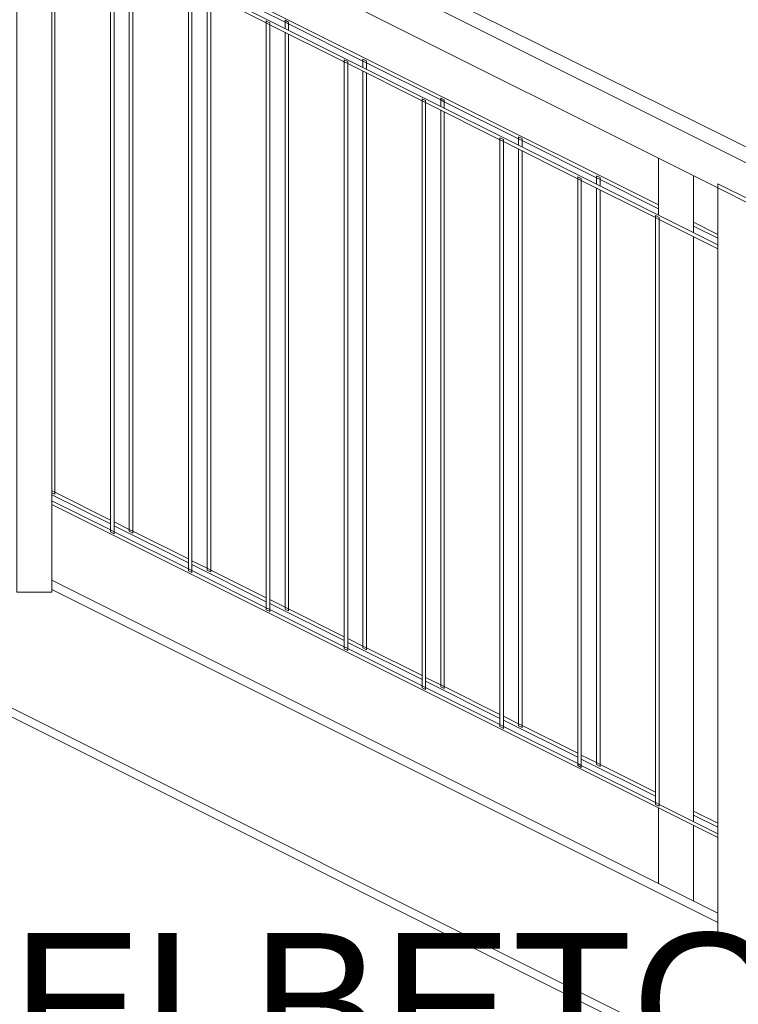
# Model space of a CAD drawing. Header units: centimetres. Extents: x -1103 to 10505, y -997 to 1780.
# Tile 89 of 102: x 10116 to 10218, y 205 to 345. Entities that reach past the tile are written whole.
import ezdxf

# ---------------------------------------------------------------- set-up
doc = ezdxf.new("R2010")
doc.units = ezdxf.units.CM
doc.header["$LTSCALE"] = 0.1
doc.header["$MEASUREMENT"] = 0
for name, color, linetype in [('2_barierki.ISTN', 7, 'Continuous'), ('2_lądowisko_IFC.ISTN', 7, 'Continuous'), ('3_opisy.K_IR', 7, 'Continuous')]:
    doc.layers.add(name, color=color, linetype=linetype)
doc.styles.add('GENERATED_STYLE_1', font='txt')

# ---------------------------------------------------------------- blocks, each defined once
blk = doc.blocks.new('ElemPrzekroju_731_2', base_point=(10358.23, -421.51))
at = {"layer": '2_lądowisko_IFC.ISTN', "color": 252, "linetype": 'Continuous', "lineweight": 9}
for p, q in [((10335.65, 136.64), (10005.65, 301.64)), ((10335.38, 135.49), (10005.38, 300.49)), ((10215.47, 217.8), (10120.47, 265.3)), ((10215.47, 216.51), (10120.47, 264.01))]:
    blk.add_line(p, q, dxfattribs=at)
blk = doc.blocks.new('ElemPrzekroju_844_2', base_point=(10358.23, -421.51))
at = {"layer": '2_barierki.ISTN', "color": 252, "linetype": 'Continuous', "lineweight": 0}
for p, q in [((10333.53, 267.85), (10009.53, 429.85)), ((10215.47, 321.29), (10120.47, 368.79)), ((10220.47, 318.79), (10215.47, 321.29))]:
    blk.add_line(p, q, dxfattribs=at)
blk = doc.blocks.new('ElemPrzekroju_845_2', base_point=(10358.23, -421.51))
at = {"layer": '2_barierki.ISTN', "color": 252, "linetype": 'Continuous', "lineweight": 0}
for p, q in [((10128.83, 272.48), (10120.47, 276.66)), ((10215.47, 228.6), (10120.47, 276.1)), ((10129.33, 272.23), (10128.83, 272.48)), ((10139.94, 266.93), (10129.33, 272.23)), ((10140.44, 266.68), (10139.94, 266.93)), ((10151.05, 261.37), (10140.44, 266.68)), ((10151.55, 261.12), (10151.05, 261.37)), ((10162.17, 255.82), (10151.55, 261.12)), ((10162.67, 255.57), (10162.17, 255.82)), ((10173.28, 250.26), (10162.67, 255.57)), ((10173.78, 250.01), (10173.28, 250.26)), ((10184.39, 244.71), (10173.78, 250.01)), ((10184.89, 244.46), (10184.39, 244.71)), ((10195.5, 239.15), (10184.89, 244.46)), ((10196, 238.9), (10195.5, 239.15)), ((10206.61, 233.59), (10196, 238.9)), ((10207.11, 233.34), (10206.61, 233.59)), ((10215.47, 229.16), (10207.11, 233.34))]:
    blk.add_line(p, q, dxfattribs=at)
blk = doc.blocks.new('ElemPrzekroju_846_2', base_point=(10358.23, -421.51))
at = {"layer": '2_barierki.ISTN', "color": 252, "linetype": 'Continuous', "lineweight": 0}
for p, q in [((10215.47, 313.16), (10120.47, 360.66)), ((10151.05, 344.81), (10140.44, 350.12)), ((10151.55, 344.56), (10151.05, 344.81)), ((10162.17, 339.26), (10151.55, 344.56)), ((10162.67, 339.01), (10162.17, 339.26)), ((10173.28, 333.7), (10162.67, 339.01)), ((10173.78, 333.45), (10173.28, 333.7)), ((10184.39, 328.15), (10173.78, 333.45)), ((10184.89, 327.9), (10184.39, 328.15)), ((10195.5, 322.59), (10184.89, 327.9)), ((10196, 322.34), (10195.5, 322.59)), ((10206.61, 317.04), (10196, 322.34)), ((10207.11, 316.79), (10206.61, 317.04)), ((10215.47, 312.6), (10207.11, 316.79))]:
    blk.add_line(p, q, dxfattribs=at)
blk = doc.blocks.new('ElemPrzekroju_888_2', base_point=(10358.23, -421.51))
at = {"layer": '2_barierki.ISTN', "color": 252, "linetype": 'Continuous', "lineweight": 0}
blk.add_line((10330.88, 271.91), (10009.53, 431.17), dxfattribs=at)
blk = doc.blocks.new('ElemPrzekroju_889_2', base_point=(10358.23, -421.51))
at = {"layer": '2_barierki.ISTN', "color": 252, "linetype": 'Continuous', "lineweight": 0}
for p, q in [((10120.89, 277.86), (10120.47, 278.07)), ((10128.83, 273.34), (10120.47, 277.51)), ((10128.83, 273.9), (10120.89, 277.86)), ((10131.5, 272.56), (10129.33, 273.65)), ((10139.94, 267.79), (10129.33, 273.09)), ((10132, 272.31), (10131.5, 272.56)), ((10139.94, 268.35), (10132, 272.31)), ((10142.62, 267.02), (10140.44, 268.1)), ((10151.05, 262.25), (10140.44, 267.54)), ((10143.12, 266.77), (10142.62, 267.02)), ((10151.05, 262.81), (10143.12, 266.77)), ((10153.73, 261.47), (10151.55, 262.56)), ((10162.17, 256.7), (10151.55, 262)), ((10154.23, 261.22), (10153.73, 261.47)), ((10162.17, 257.26), (10154.23, 261.22)), ((10164.84, 255.93), (10162.67, 257.01)), ((10173.28, 251.16), (10162.67, 256.45)), ((10165.34, 255.68), (10164.84, 255.93)), ((10173.28, 251.71), (10165.34, 255.68)), ((10175.95, 250.38), (10173.78, 251.46)), ((10184.39, 245.61), (10173.78, 250.91)), ((10176.45, 250.13), (10175.95, 250.38)), ((10184.39, 246.17), (10176.45, 250.13)), ((10187.06, 244.84), (10184.89, 245.92)), ((10195.5, 240.06), (10184.89, 245.36)), ((10187.56, 244.59), (10187.06, 244.84)), ((10195.5, 240.62), (10187.56, 244.59)), ((10198.17, 239.29), (10196, 240.37)), ((10206.61, 234.52), (10196, 239.81)), ((10198.67, 239.04), (10198.17, 239.29)), ((10206.61, 235.08), (10198.67, 239.04)), ((10215.47, 230.65), (10212.03, 232.37)), ((10215.47, 230.1), (10212.03, 231.81))]:
    blk.add_line(p, q, dxfattribs=at)
blk = doc.blocks.new('ElemPrzekroju_890_2', base_point=(10358.23, -421.51))
at = {"layer": '2_barierki.ISTN', "color": 252, "linetype": 'Continuous', "lineweight": 0}
for p, q in [((10207.03, 318.87), (10120.47, 362.07)), ((10153.73, 344.91), (10143.12, 350.21)), ((10154.23, 344.66), (10153.73, 344.91)), ((10164.84, 339.37), (10154.23, 344.66)), ((10165.34, 339.12), (10164.84, 339.37)), ((10175.95, 333.82), (10165.34, 339.12)), ((10176.45, 333.57), (10175.95, 333.82)), ((10187.06, 328.28), (10176.45, 333.57)), ((10187.56, 328.03), (10187.06, 328.28)), ((10198.17, 322.73), (10187.56, 328.03)), ((10198.67, 322.48), (10198.17, 322.73)), ((10207.03, 318.31), (10198.67, 322.48)), ((10215.47, 314.65), (10212.03, 316.37)), ((10215.47, 314.1), (10212.03, 315.81))]:
    blk.add_line(p, q, dxfattribs=at)
blk = doc.blocks.new('ElemPrzekroju_1307_2', base_point=(10358.23, -421.51))
at = {"layer": '2_barierki.ISTN', "color": 252, "linetype": 'Continuous', "lineweight": 0}
for p, q in [((10215.47, 321.88), (10220.47, 319.38)), ((10215.47, 321.29), (10215.47, 321.88)), ((10215.47, 213.63), (10215.47, 321.29)), ((10220.47, 318.79), (10220.47, 319.38)), ((10220.47, 213.63), (10220.47, 318.79)), ((10215.47, 213.63), (10220.47, 213.63))]:
    blk.add_line(p, q, dxfattribs=at)
blk = doc.blocks.new('ElemPrzekroju_1316_2', base_point=(10358.23, -421.51))
at = {"layer": '2_barierki.ISTN', "color": 252, "linetype": 'Continuous', "lineweight": 0}
for p, q in [((10115.47, 371.88), (10120.47, 369.38)), ((10115.47, 371.29), (10115.47, 371.88)), ((10115.47, 263.63), (10115.47, 371.29)), ((10120.47, 368.79), (10120.47, 369.38)), ((10120.47, 263.63), (10120.47, 368.79)), ((10115.47, 263.63), (10120.47, 263.63))]:
    blk.add_line(p, q, dxfattribs=at)
blk = doc.blocks.new('ElemPrzekroju_1317_2', base_point=(10358.23, -421.51))
at = {"layer": '2_barierki.ISTN', "color": 252, "linetype": 'Continuous', "lineweight": 0}
for p, q in [((10206.61, 317.32), (10207.11, 317.07)), ((10206.61, 317.04), (10206.61, 317.32)), ((10206.61, 233.59), (10206.61, 317.04)), ((10207.11, 316.79), (10207.11, 317.07)), ((10207.11, 233.34), (10207.11, 316.79)), ((10206.61, 233.32), (10206.61, 233.59)), ((10206.61, 233.32), (10207.11, 233.07)), ((10207.11, 233.07), (10207.11, 233.34))]:
    blk.add_line(p, q, dxfattribs=at)
blk = doc.blocks.new('ElemPrzekroju_1318_2', base_point=(10358.23, -421.51))
at = {"layer": '2_barierki.ISTN', "color": 252, "linetype": 'Continuous', "lineweight": 0}
for p, q in [((10195.5, 322.87), (10196, 322.62)), ((10195.5, 322.59), (10195.5, 322.87)), ((10195.5, 239.15), (10195.5, 322.59)), ((10196, 322.34), (10196, 322.62)), ((10196, 238.9), (10196, 322.34)), ((10195.5, 238.87), (10195.5, 239.15)), ((10195.5, 238.87), (10196, 238.62)), ((10196, 238.62), (10196, 238.9))]:
    blk.add_line(p, q, dxfattribs=at)
blk = doc.blocks.new('ElemPrzekroju_1319_2', base_point=(10358.23, -421.51))
at = {"layer": '2_barierki.ISTN', "color": 252, "linetype": 'Continuous', "lineweight": 0}
for p, q in [((10184.39, 328.43), (10184.89, 328.18)), ((10184.39, 328.15), (10184.39, 328.43)), ((10184.39, 244.71), (10184.39, 328.15)), ((10184.89, 327.9), (10184.89, 328.18)), ((10184.89, 244.46), (10184.89, 327.9)), ((10184.39, 244.43), (10184.39, 244.71)), ((10184.39, 244.43), (10184.89, 244.18)), ((10184.89, 244.18), (10184.89, 244.46))]:
    blk.add_line(p, q, dxfattribs=at)
blk = doc.blocks.new('ElemPrzekroju_1320_2', base_point=(10358.23, -421.51))
at = {"layer": '2_barierki.ISTN', "color": 252, "linetype": 'Continuous', "lineweight": 0}
for p, q in [((10173.28, 333.98), (10173.78, 333.73)), ((10173.28, 333.7), (10173.28, 333.98)), ((10173.28, 250.26), (10173.28, 333.7)), ((10173.78, 333.45), (10173.78, 333.73)), ((10173.78, 250.01), (10173.78, 333.45)), ((10173.28, 249.98), (10173.28, 250.26)), ((10173.78, 249.73), (10173.78, 250.01)), ((10173.28, 249.98), (10173.78, 249.73))]:
    blk.add_line(p, q, dxfattribs=at)
blk = doc.blocks.new('ElemPrzekroju_1321_2', base_point=(10358.23, -421.51))
at = {"layer": '2_barierki.ISTN', "color": 252, "linetype": 'Continuous', "lineweight": 0}
for p, q in [((10162.17, 339.54), (10162.67, 339.29)), ((10162.17, 339.26), (10162.17, 339.54)), ((10162.17, 255.82), (10162.17, 339.26)), ((10162.67, 339.01), (10162.67, 339.29)), ((10162.67, 255.57), (10162.67, 339.01)), ((10162.17, 255.54), (10162.17, 255.82)), ((10162.17, 255.54), (10162.67, 255.29)), ((10162.67, 255.29), (10162.67, 255.57))]:
    blk.add_line(p, q, dxfattribs=at)
blk = doc.blocks.new('ElemPrzekroju_1322_2', base_point=(10358.23, -421.51))
at = {"layer": '2_barierki.ISTN', "color": 252, "linetype": 'Continuous', "lineweight": 0}
for p, q in [((10151.05, 345.09), (10151.55, 344.84)), ((10151.05, 344.81), (10151.05, 345.09)), ((10151.05, 261.37), (10151.05, 344.81)), ((10151.55, 344.56), (10151.55, 344.84)), ((10151.55, 261.12), (10151.55, 344.56)), ((10151.05, 261.09), (10151.05, 261.37)), ((10151.05, 261.09), (10151.55, 260.84)), ((10151.55, 260.84), (10151.55, 261.12))]:
    blk.add_line(p, q, dxfattribs=at)
blk = doc.blocks.new('ElemPrzekroju_1323_2', base_point=(10358.23, -421.51))
at = {"layer": '2_barierki.ISTN', "color": 252, "linetype": 'Continuous', "lineweight": 0}
for p, q in [((10139.94, 350.65), (10140.44, 350.4)), ((10139.94, 350.37), (10139.94, 350.65)), ((10139.94, 266.93), (10139.94, 350.37)), ((10140.44, 350.12), (10140.44, 350.4)), ((10140.44, 266.68), (10140.44, 350.12)), ((10139.94, 266.65), (10139.94, 266.93)), ((10139.94, 266.65), (10140.44, 266.4)), ((10140.44, 266.4), (10140.44, 266.68))]:
    blk.add_line(p, q, dxfattribs=at)
blk = doc.blocks.new('ElemPrzekroju_1324_2', base_point=(10358.23, -421.51))
at = {"layer": '2_barierki.ISTN', "color": 252, "linetype": 'Continuous', "lineweight": 0}
for p, q in [((10128.83, 356.2), (10129.33, 355.95)), ((10128.83, 355.92), (10128.83, 356.2)), ((10128.83, 272.48), (10128.83, 355.92)), ((10129.33, 355.67), (10129.33, 355.95)), ((10129.33, 272.23), (10129.33, 355.67)), ((10128.83, 272.2), (10128.83, 272.48)), ((10128.83, 272.2), (10129.33, 271.95)), ((10129.33, 271.95), (10129.33, 272.23))]:
    blk.add_line(p, q, dxfattribs=at)
blk = doc.blocks.new('ElemPrzekroju_1542_2', base_point=(10358.23, -421.51))
at = {"layer": '2_barierki.ISTN', "color": 252, "linetype": 'Continuous', "lineweight": 0}
for p, q in [((10207.03, 317.38), (10207.03, 325.51)), ((10212.03, 314.88), (10212.03, 323.01)), ((10212.03, 230.88), (10212.03, 314.32)), ((10207.03, 222.02), (10207.03, 232.82)), ((10212.03, 219.52), (10212.03, 230.32))]:
    blk.add_line(p, q, dxfattribs=at)
blk = doc.blocks.new('ElemPrzekroju_1552_2', base_point=(10358.23, -421.51))
at = {"layer": '2_barierki.ISTN', "color": 252, "linetype": 'Continuous', "lineweight": 0}
for p, q in [((10198.17, 323.01), (10198.67, 322.76)), ((10198.17, 322.73), (10198.17, 323.01)), ((10198.17, 321.81), (10198.17, 322.73)), ((10198.67, 322.48), (10198.67, 322.76)), ((10198.67, 321.56), (10198.67, 322.48)), ((10198.17, 239.29), (10198.17, 321.26)), ((10198.67, 239.04), (10198.67, 321.01)), ((10198.17, 239.01), (10198.17, 239.29)), ((10198.17, 239.01), (10198.67, 238.76)), ((10198.67, 238.76), (10198.67, 239.04))]:
    blk.add_line(p, q, dxfattribs=at)
blk = doc.blocks.new('ElemPrzekroju_1553_2', base_point=(10358.23, -421.51))
at = {"layer": '2_barierki.ISTN', "color": 252, "linetype": 'Continuous', "lineweight": 0}
for p, q in [((10187.06, 328.56), (10187.56, 328.31)), ((10187.06, 328.28), (10187.06, 328.56)), ((10187.06, 327.37), (10187.06, 328.28)), ((10187.56, 328.03), (10187.56, 328.31)), ((10187.56, 327.12), (10187.56, 328.03)), ((10187.06, 244.84), (10187.06, 326.81)), ((10187.56, 244.59), (10187.56, 326.56)), ((10187.06, 244.56), (10187.06, 244.84)), ((10187.06, 244.56), (10187.56, 244.31)), ((10187.56, 244.31), (10187.56, 244.59))]:
    blk.add_line(p, q, dxfattribs=at)
blk = doc.blocks.new('ElemPrzekroju_1554_2', base_point=(10358.23, -421.51))
at = {"layer": '2_barierki.ISTN', "color": 252, "linetype": 'Continuous', "lineweight": 0}
for p, q in [((10175.95, 334.1), (10176.45, 333.85)), ((10175.95, 333.82), (10175.95, 334.1)), ((10175.95, 332.93), (10175.95, 333.82)), ((10176.45, 333.57), (10176.45, 333.85)), ((10176.45, 332.68), (10176.45, 333.57)), ((10175.95, 250.38), (10175.95, 332.37)), ((10176.45, 250.13), (10176.45, 332.12)), ((10175.95, 250.1), (10175.95, 250.38)), ((10175.95, 250.1), (10176.45, 249.85)), ((10176.45, 249.85), (10176.45, 250.13))]:
    blk.add_line(p, q, dxfattribs=at)
blk = doc.blocks.new('ElemPrzekroju_1555_2', base_point=(10358.23, -421.51))
at = {"layer": '2_barierki.ISTN', "color": 252, "linetype": 'Continuous', "lineweight": 0}
for p, q in [((10164.84, 339.65), (10165.34, 339.4)), ((10164.84, 339.37), (10164.84, 339.65)), ((10164.84, 338.48), (10164.84, 339.37)), ((10165.34, 339.12), (10165.34, 339.4)), ((10165.34, 338.23), (10165.34, 339.12)), ((10164.84, 255.93), (10164.84, 337.92)), ((10165.34, 255.68), (10165.34, 337.67)), ((10164.84, 255.65), (10164.84, 255.93)), ((10164.84, 255.65), (10165.34, 255.4)), ((10165.34, 255.4), (10165.34, 255.68))]:
    blk.add_line(p, q, dxfattribs=at)
blk = doc.blocks.new('ElemPrzekroju_1556_2', base_point=(10358.23, -421.51))
at = {"layer": '2_barierki.ISTN', "color": 252, "linetype": 'Continuous', "lineweight": 0}
for p, q in [((10153.73, 345.19), (10154.23, 344.94)), ((10153.73, 344.91), (10153.73, 345.19)), ((10153.73, 344.04), (10153.73, 344.91)), ((10154.23, 344.66), (10154.23, 344.94)), ((10154.23, 343.79), (10154.23, 344.66)), ((10153.73, 261.47), (10153.73, 343.48)), ((10154.23, 261.22), (10154.23, 343.23)), ((10153.73, 261.19), (10153.73, 261.47)), ((10153.73, 261.19), (10154.23, 260.94)), ((10154.23, 260.94), (10154.23, 261.22))]:
    blk.add_line(p, q, dxfattribs=at)
blk = doc.blocks.new('ElemPrzekroju_1557_2', base_point=(10358.23, -421.51))
at = {"layer": '2_barierki.ISTN', "color": 252, "linetype": 'Continuous', "lineweight": 0}
for p, q in [((10142.62, 350.74), (10143.12, 350.49)), ((10142.62, 350.46), (10142.62, 350.74)), ((10142.62, 349.59), (10142.62, 350.46)), ((10143.12, 350.21), (10143.12, 350.49)), ((10143.12, 349.34), (10143.12, 350.21)), ((10142.62, 267.02), (10142.62, 349.03)), ((10143.12, 266.77), (10143.12, 348.78)), ((10142.62, 266.74), (10142.62, 267.02)), ((10142.62, 266.74), (10143.12, 266.49)), ((10143.12, 266.49), (10143.12, 266.77))]:
    blk.add_line(p, q, dxfattribs=at)
blk = doc.blocks.new('ElemPrzekroju_1558_2', base_point=(10358.23, -421.51))
at = {"layer": '2_barierki.ISTN', "color": 252, "linetype": 'Continuous', "lineweight": 0}
for p, q in [((10131.5, 356.29), (10132, 356.04)), ((10131.5, 356.01), (10131.5, 356.29)), ((10131.5, 355.15), (10131.5, 356.01)), ((10132, 355.76), (10132, 356.04)), ((10132, 354.9), (10132, 355.76)), ((10131.5, 272.56), (10131.5, 354.59)), ((10132, 272.31), (10132, 354.34)), ((10131.5, 272.29), (10131.5, 272.56)), ((10131.5, 272.29), (10132, 272.04)), ((10132, 272.04), (10132, 272.31))]:
    blk.add_line(p, q, dxfattribs=at)
blk = doc.blocks.new('ElemPrzekroju_1559_2', base_point=(10358.23, -421.51))
at = {"layer": '2_barierki.ISTN', "color": 252, "linetype": 'Continuous', "lineweight": 0}
for p, q in [((10120.47, 361.79), (10120.89, 361.58)), ((10120.89, 361.3), (10120.89, 361.58)), ((10120.89, 360.45), (10120.89, 361.3)), ((10120.89, 277.86), (10120.89, 359.89)), ((10120.47, 277.79), (10120.89, 277.58)), ((10120.89, 277.58), (10120.89, 277.86))]:
    blk.add_line(p, q, dxfattribs=at)

msp = doc.modelspace()

# ---------------------------------------------------------------- block references
at = {"layer": '2_barierki.ISTN', "lineweight": 0}
for name in ['ElemPrzekroju_844_2', 'ElemPrzekroju_888_2', 'ElemPrzekroju_890_2', 'ElemPrzekroju_846_2', 'ElemPrzekroju_1316_2', 'ElemPrzekroju_1559_2', 'ElemPrzekroju_1324_2', 'ElemPrzekroju_1558_2', 'ElemPrzekroju_1323_2', 'ElemPrzekroju_1557_2', 'ElemPrzekroju_1322_2', 'ElemPrzekroju_1556_2', 'ElemPrzekroju_1321_2', 'ElemPrzekroju_1555_2', 'ElemPrzekroju_1320_2', 'ElemPrzekroju_1554_2', 'ElemPrzekroju_889_2', 'ElemPrzekroju_845_2', 'ElemPrzekroju_1319_2', 'ElemPrzekroju_1553_2', 'ElemPrzekroju_1542_2', 'ElemPrzekroju_1318_2', 'ElemPrzekroju_1552_2', 'ElemPrzekroju_1307_2', 'ElemPrzekroju_1317_2']:
    msp.add_blockref(name, (10358.23, -421.51), dxfattribs=at)
at = {"layer": '2_lądowisko_IFC.ISTN', "lineweight": 0}
msp.add_blockref('ElemPrzekroju_731_2', (10358.23, -421.51), dxfattribs=at)

# ---------------------------------------------------------------- texts
at = {"layer": '3_opisy.K_IR', "color": 7, "linetype": 'Continuous', "lineweight": 0, "insert": (9728.24, 158.01), "char_height": 20, "attachment_point": 7, "line_spacing_factor": 0.928077, "style": 'GENERATED_STYLE_1'}
msp.add_mtext('\\A1;{\\pql;\\fArial|b0|i0|c238|p38;PROJEKTOWANE SCHODY ŻELB\\fArial|b0|i0|c238|p38;E\\fArial|b0|i0|c238|p38;TOWE \\P\\pql;\\fArial|b0|i0|c238|p38;wg branży konstrukcyjnej }', dxfattribs=at)

doc.saveas('drawing.dxf')
